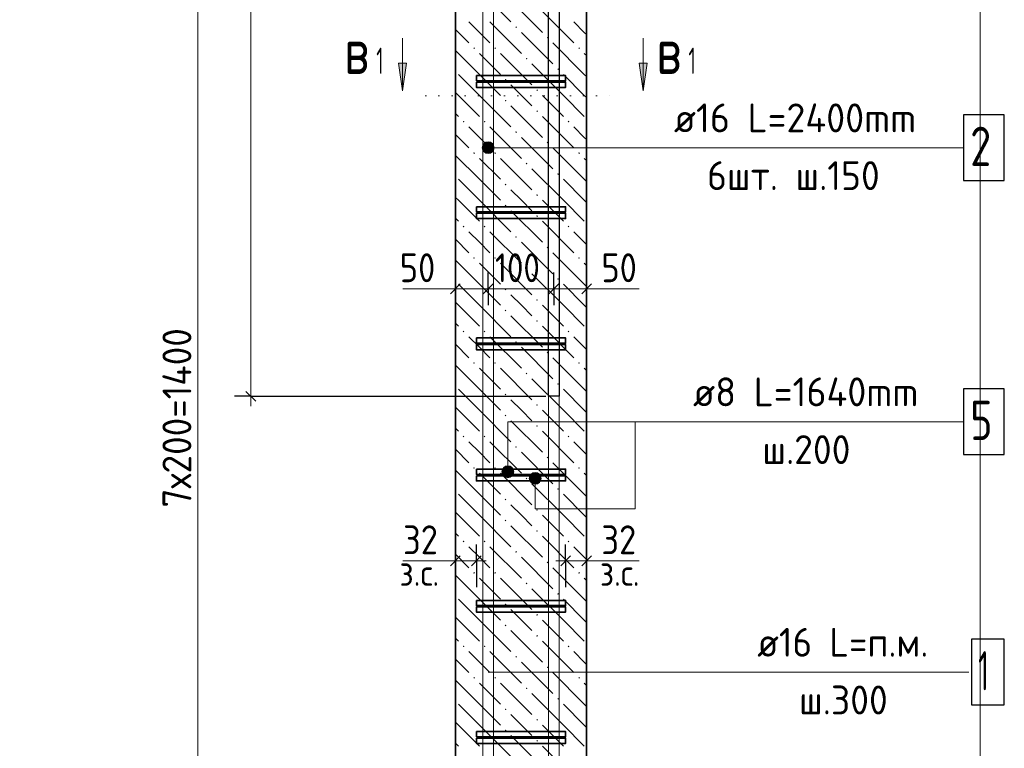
# Model space of a CAD drawing. Header units: millimetres. Extents: x 0 to 42000, y 0 to 29700.
# Tile 5 of 30: x 5171 to 12674, y 13474 to 19028. Entities that reach past the tile are written whole.
import ezdxf

# ---------------------------------------------------------------- set-up
doc = ezdxf.new("R2010")
doc.units = ezdxf.units.MM
doc.linetypes.add('______2', pattern=[270, 200, -70])
doc.linetypes.add('______9', pattern=[100, 0, -100])
for name, color, linetype, lineweight in [('S1 ДОП Продольная арматура', 52, 'Continuous', 25), ('S1 Продольная арматура', 52, 'Continuous', 25), ('Standard', 7, 'Continuous', 25), ('Позиционная метка линия выноска', 7, 'Continuous', 13), ('Размерная выноска', 7, 'Continuous', 13), ('Узлы символ', 7, 'Continuous', 25), ('Хомут', 52, 'Continuous', 25)]:
    doc.layers.add(name, color=color, linetype=linetype, lineweight=lineweight)
doc.layers.add('ЖБ Пилон', color=7, linetype='______2', lineweight=13, true_color=0xa0a0a0)
doc.styles.add('ISOCPEUR', font='txt')

msp = doc.modelspace()

# ---------------------------------------------------------------- hatches: boundary and pattern name
at = {"layer": 'ЖБ Пилон', "linetype": 'Continuous', "lineweight": 18, "transparency": 33554687}
for points in [[(8947.5, 18970.8), (8954, 18977.3), (8960.5, 18970.8), (8954, 18964.3)], [(9187.5, 18890.8), (9194, 18897.3), (9200.5, 18890.8), (9194, 18884.3)], [(8627.5, 18810.8), (8634, 18817.3), (8640.5, 18810.8), (8634, 18804.3)], [(8787.5, 18810.8), (8794, 18817.3), (8800.5, 18810.8), (8794, 18804.3)], [(9427.5, 18810.8), (9434, 18817.3), (9440.5, 18810.8), (9434, 18804.3)], [(9027.5, 18730.8), (9034, 18737.3), (9040.5, 18730.8), (9034, 18724.3)], [(9267.5, 18650.8), (9274, 18657.3), (9280.5, 18650.8), (9274, 18644.3)], [(8867.5, 18570.8), (8874, 18577.3), (8880.5, 18570.8), (8874, 18564.3)], [(9107.5, 18490.8), (9114, 18497.3), (9120.5, 18490.8), (9114, 18484.3)], [(8867.5, 18410.8), (8874, 18417.3), (8880.5, 18410.8), (8874, 18404.3)], [(9107.5, 18330.8), (9114, 18337.3), (9120.5, 18330.8), (9114, 18324.3)], [(8547.5, 18250.8), (8554, 18257.3), (8560.5, 18250.8), (8554, 18244.3)], [(8707.5, 18250.8), (8714, 18257.3), (8720.5, 18250.8), (8714, 18244.3)], [(9347.5, 18250.8), (9354, 18257.3), (9360.5, 18250.8), (9354, 18244.3)], [(8947.5, 18170.8), (8954, 18177.3), (8960.5, 18170.8), (8954, 18164.3)], [(9187.5, 18090.8), (9194, 18097.3), (9200.5, 18090.8), (9194, 18084.3)], [(8627.5, 18010.8), (8634, 18017.3), (8640.5, 18010.8), (8634, 18004.3)], [(8787.5, 18010.8), (8794, 18017.3), (8800.5, 18010.8), (8794, 18004.3)], [(9427.5, 18010.8), (9434, 18017.3), (9440.5, 18010.8), (9434, 18004.3)], [(9027.5, 17930.8), (9034, 17937.3), (9040.5, 17930.8), (9034, 17924.3)], [(9267.5, 17850.8), (9274, 17857.3), (9280.5, 17850.8), (9274, 17844.3)], [(8867.5, 17770.8), (8874, 17777.3), (8880.5, 17770.8), (8874, 17764.3)], [(9107.5, 17690.8), (9114, 17697.3), (9120.5, 17690.8), (9114, 17684.3)], [(8867.5, 17610.8), (8874, 17617.3), (8880.5, 17610.8), (8874, 17604.3)], [(9107.5, 17530.8), (9114, 17537.3), (9120.5, 17530.8), (9114, 17524.3)], [(8547.5, 17450.8), (8554, 17457.3), (8560.5, 17450.8), (8554, 17444.3)], [(8707.5, 17450.8), (8714, 17457.3), (8720.5, 17450.8), (8714, 17444.3)], [(9347.5, 17450.8), (9354, 17457.3), (9360.5, 17450.8), (9354, 17444.3)], [(8947.5, 17370.8), (8954, 17377.3), (8960.5, 17370.8), (8954, 17364.3)], [(9187.5, 17290.8), (9194, 17297.3), (9200.5, 17290.8), (9194, 17284.3)], [(8627.5, 17210.8), (8634, 17217.3), (8640.5, 17210.8), (8634, 17204.3)], [(8787.5, 17210.8), (8794, 17217.3), (8800.5, 17210.8), (8794, 17204.3)], [(9427.5, 17210.8), (9434, 17217.3), (9440.5, 17210.8), (9434, 17204.3)], [(9027.5, 17130.8), (9034, 17137.3), (9040.5, 17130.8), (9034, 17124.3)], [(9267.5, 17050.8), (9274, 17057.3), (9280.5, 17050.8), (9274, 17044.3)], [(8867.5, 16970.8), (8874, 16977.3), (8880.5, 16970.8), (8874, 16964.3)], [(9107.5, 16890.8), (9114, 16897.3), (9120.5, 16890.8), (9114, 16884.3)], [(8867.5, 16810.8), (8874, 16817.3), (8880.5, 16810.8), (8874, 16804.3)], [(9107.5, 16730.8), (9114, 16737.3), (9120.5, 16730.8), (9114, 16724.3)], [(8547.5, 16650.8), (8554, 16657.3), (8560.5, 16650.8), (8554, 16644.3)], [(8707.5, 16650.8), (8714, 16657.3), (8720.5, 16650.8), (8714, 16644.3)], [(9347.5, 16650.8), (9354, 16657.3), (9360.5, 16650.8), (9354, 16644.3)], [(8947.5, 16570.8), (8954, 16577.3), (8960.5, 16570.8), (8954, 16564.3)], [(9187.5, 16490.8), (9194, 16497.3), (9200.5, 16490.8), (9194, 16484.3)], [(8627.5, 16410.8), (8634, 16417.3), (8640.5, 16410.8), (8634, 16404.3)], [(8787.5, 16410.8), (8794, 16417.3), (8800.5, 16410.8), (8794, 16404.3)], [(9427.5, 16410.8), (9434, 16417.3), (9440.5, 16410.8), (9434, 16404.3)], [(9027.5, 16330.8), (9034, 16337.3), (9040.5, 16330.8), (9034, 16324.3)], [(9267.5, 16250.8), (9274, 16257.3), (9280.5, 16250.8), (9274, 16244.3)], [(8867.5, 16170.8), (8874, 16177.3), (8880.5, 16170.8), (8874, 16164.3)], [(9107.5, 16090.8), (9114, 16097.3), (9120.5, 16090.8), (9114, 16084.3)], [(8867.5, 16010.8), (8874, 16017.3), (8880.5, 16010.8), (8874, 16004.3)], [(9107.5, 15930.8), (9114, 15937.3), (9120.5, 15930.8), (9114, 15924.3)], [(8547.5, 15850.8), (8554, 15857.3), (8560.5, 15850.8), (8554, 15844.3)], [(8707.5, 15850.8), (8714, 15857.3), (8720.5, 15850.8), (8714, 15844.3)], [(9347.5, 15850.8), (9354, 15857.3), (9360.5, 15850.8), (9354, 15844.3)], [(8947.5, 15770.8), (8954, 15777.3), (8960.5, 15770.8), (8954, 15764.3)], [(9187.5, 15690.8), (9194, 15697.3), (9200.5, 15690.8), (9194, 15684.3)], [(8627.5, 15610.8), (8634, 15617.3), (8640.5, 15610.8), (8634, 15604.3)], [(8787.5, 15610.8), (8794, 15617.3), (8800.5, 15610.8), (8794, 15604.3)], [(9427.5, 15610.8), (9434, 15617.3), (9440.5, 15610.8), (9434, 15604.3)], [(9027.5, 15530.8), (9034, 15537.3), (9040.5, 15530.8), (9034, 15524.3)], [(9267.5, 15450.8), (9274, 15457.3), (9280.5, 15450.8), (9274, 15444.3)], [(8867.5, 15370.8), (8874, 15377.3), (8880.5, 15370.8), (8874, 15364.3)], [(9107.5, 15290.8), (9114, 15297.3), (9120.5, 15290.8), (9114, 15284.3)], [(8867.5, 15210.8), (8874, 15217.3), (8880.5, 15210.8), (8874, 15204.3)], [(9107.5, 15130.8), (9114, 15137.3), (9120.5, 15130.8), (9114, 15124.3)], [(8547.5, 15050.8), (8554, 15057.3), (8560.5, 15050.8), (8554, 15044.3)], [(8707.5, 15050.8), (8714, 15057.3), (8720.5, 15050.8), (8714, 15044.3)], [(9347.5, 15050.8), (9354, 15057.3), (9360.5, 15050.8), (9354, 15044.3)], [(8947.5, 14970.8), (8954, 14977.3), (8960.5, 14970.8), (8954, 14964.3)], [(9187.5, 14890.8), (9194, 14897.3), (9200.5, 14890.8), (9194, 14884.3)], [(8627.5, 14810.8), (8634, 14817.3), (8640.5, 14810.8), (8634, 14804.3)], [(8787.5, 14810.8), (8794, 14817.3), (8800.5, 14810.8), (8794, 14804.3)], [(9427.5, 14810.8), (9434, 14817.3), (9440.5, 14810.8), (9434, 14804.3)], [(9027.5, 14730.8), (9034, 14737.3), (9040.5, 14730.8), (9034, 14724.3)], [(9267.5, 14650.8), (9274, 14657.3), (9280.5, 14650.8), (9274, 14644.3)], [(8867.5, 14570.8), (8874, 14577.3), (8880.5, 14570.8), (8874, 14564.3)], [(9107.5, 14490.8), (9114, 14497.3), (9120.5, 14490.8), (9114, 14484.3)], [(8867.5, 14410.8), (8874, 14417.3), (8880.5, 14410.8), (8874, 14404.3)], [(9107.5, 14330.8), (9114, 14337.3), (9120.5, 14330.8), (9114, 14324.3)], [(8547.5, 14250.8), (8554, 14257.3), (8560.5, 14250.8), (8554, 14244.3)], [(8707.5, 14250.8), (8714, 14257.3), (8720.5, 14250.8), (8714, 14244.3)], [(9347.5, 14250.8), (9354, 14257.3), (9360.5, 14250.8), (9354, 14244.3)], [(8947.5, 14170.8), (8954, 14177.3), (8960.5, 14170.8), (8954, 14164.3)], [(9187.5, 14090.8), (9194, 14097.3), (9200.5, 14090.8), (9194, 14084.3)], [(8627.5, 14010.8), (8634, 14017.3), (8640.5, 14010.8), (8634, 14004.3)], [(8787.5, 14010.8), (8794, 14017.3), (8800.5, 14010.8), (8794, 14004.3)], [(9427.5, 14010.8), (9434, 14017.3), (9440.5, 14010.8), (9434, 14004.3)], [(9027.5, 13930.8), (9034, 13937.3), (9040.5, 13930.8), (9034, 13924.3)], [(9267.5, 13850.8), (9274, 13857.3), (9280.5, 13850.8), (9274, 13844.3)], [(8867.5, 13770.8), (8874, 13777.3), (8880.5, 13770.8), (8874, 13764.3)], [(9107.5, 13690.8), (9114, 13697.3), (9120.5, 13690.8), (9114, 13684.3)], [(8867.5, 13610.8), (8874, 13617.3), (8880.5, 13610.8), (8874, 13604.3)], [(9107.5, 13530.8), (9114, 13537.3), (9120.5, 13530.8), (9114, 13524.3)]]:
    msp.add_hatch(color=7, dxfattribs=at).paths.add_polyline_path(points, flags=16)
at = {"layer": 'Позиционная метка линия выноска', "linetype": 'Continuous', "lineweight": 13, "transparency": 33554687}
for points in [[(8718.8, 18013.1), (8718.8, 18090.5), (8702.6, 18074.3)], [(8741.3, 18006.8), (8741.3, 18096.8), (8718.8, 18090.5)], [(8741.3, 18006.8), (8718.8, 18090.5), (8718.8, 18013.1)], [(8763.8, 18013.1), (8763.8, 18090.5), (8741.3, 18096.8)], [(8763.8, 18013.1), (8741.3, 18096.8), (8741.3, 18006.8)], [(8780, 18029.3), (8780, 18074.3), (8763.8, 18090.5)], [(8780, 18029.3), (8763.8, 18090.5), (8763.8, 18013.1)], [(8702.6, 18029.3), (8702.6, 18074.3), (8696.3, 18051.8)], [(8718.8, 18013.1), (8702.6, 18074.3), (8702.6, 18029.3)], [(8780, 18074.3), (8780, 18029.3), (8786.3, 18051.8)], [(8913.8, 15620.5), (8868.8, 15620.5), (8852.6, 15604.3)], [(8913.8, 15620.5), (8852.6, 15604.3), (8930, 15604.3)], [(8868.8, 15620.5), (8913.8, 15620.5), (8891.3, 15626.8)], [(8930, 15604.3), (8852.6, 15604.3), (8846.3, 15581.8)], [(8930, 15604.3), (8846.3, 15581.8), (8936.3, 15581.8)], [(8936.3, 15581.8), (8846.3, 15581.8), (8852.6, 15559.3)], [(8936.3, 15581.8), (8852.6, 15559.3), (8930, 15559.3)], [(8930, 15559.3), (8852.6, 15559.3), (8868.8, 15543.1)], [(8930, 15559.3), (8868.8, 15543.1), (8913.8, 15543.1)], [(8913.8, 15543.1), (8868.8, 15543.1), (8891.3, 15536.8)], [(9054.8, 15531.8), (9144.8, 15531.8), (9138.5, 15554.3)], [(9054.8, 15531.8), (9138.5, 15554.3), (9061.1, 15554.3)], [(9061.1, 15509.3), (9144.8, 15531.8), (9054.8, 15531.8)], [(9061.1, 15554.3), (9138.5, 15554.3), (9122.3, 15570.5)], [(9061.1, 15554.3), (9122.3, 15570.5), (9077.3, 15570.5)], [(9061.1, 15509.3), (9138.5, 15509.3), (9144.8, 15531.8)], [(9077.3, 15570.5), (9122.3, 15570.5), (9099.8, 15576.8)], [(9077.3, 15493.1), (9138.5, 15509.3), (9061.1, 15509.3)], [(9077.3, 15493.1), (9122.3, 15493.1), (9138.5, 15509.3)], [(9122.3, 15493.1), (9077.3, 15493.1), (9099.8, 15486.8)]]:
    msp.add_hatch(color=7, dxfattribs=at).paths.add_polyline_path(points)
at = {"layer": 'Узлы символ', "linetype": 'Continuous', "lineweight": 13, "transparency": 33554687}
for points in [[(8117.9, 18696), (8087.9, 18486), (8057.9, 18696)], [(9952.2, 18696), (9922.1, 18486), (9892.2, 18696)]]:
    msp.add_hatch(color=7, dxfattribs=at).paths.add_polyline_path(points, flags=16)

# ---------------------------------------------------------------- linework, layer by layer
at = {"layer": 'S1 ДОП Продольная арматура', "color": 28, "linetype": 'Continuous', "lineweight": 25, "true_color": 0x50140a, "transparency": 33554687}
msp.add_lwpolyline([(9201.3, 16156.8), (9201.3, 24456.8), (9196.1, 24494.4), (9183.5, 24532.5), (9164, 24567.4), (9140.3, 24595.7), (9111.9, 24619.5), (9077, 24639), (9038.9, 24651.5), (9001.3, 24656.8), (5701.3, 24656.8), (5701.3, 24736.8), (9006.9, 24736.8), (9057.1, 24729.8), (9109.4, 24712.6), (9157.5, 24685.6), (9197.1, 24652.5), (9230.2, 24612.9), (9257.1, 24564.8), (9274.3, 24512.6), (9281.3, 24462.4), (9281.3, 16156.8), (9201.3, 16156.8)], dxfattribs=at)
msp.add_lwpolyline([(9201.3, 16156.8), (9201.3, 24456.8), (9196.1, 24494.4), (9183.5, 24532.5), (9164, 24567.4), (9140.3, 24595.7), (9111.9, 24619.5), (9077, 24639), (9038.9, 24651.5), (9001.3, 24656.8), (5701.3, 24656.8), (5701.3, 24736.8), (9006.9, 24736.8), (9057.1, 24729.8), (9109.4, 24712.6), (9157.5, 24685.6), (9197.1, 24652.5), (9230.2, 24612.9), (9257.1, 24564.8), (9274.3, 24512.6), (9281.3, 24462.4), (9281.3, 16156.8), (9201.3, 16156.8)], dxfattribs=at)
msp.add_lwpolyline([(9201.3, 16156.8), (9201.3, 24456.8), (9196.1, 24494.4), (9183.5, 24532.5), (9164, 24567.4), (9140.3, 24595.7), (9111.9, 24619.5), (9077, 24639), (9038.9, 24651.5), (9001.3, 24656.8), (5701.3, 24656.8), (5701.3, 24736.8), (9006.9, 24736.8), (9057.1, 24729.8), (9109.4, 24712.6), (9157.5, 24685.6), (9197.1, 24652.5), (9230.2, 24612.9), (9257.1, 24564.8), (9274.3, 24512.6), (9281.3, 24462.4), (9281.3, 16156.8), (9201.3, 16156.8)], dxfattribs=at)
msp.add_lwpolyline([(9201.3, 16156.8), (9201.3, 24456.8), (9196.1, 24494.4), (9183.5, 24532.5), (9164, 24567.4), (9140.3, 24595.7), (9111.9, 24619.5), (9077, 24639), (9038.9, 24651.5), (9001.3, 24656.8), (5701.3, 24656.8), (5701.3, 24736.8), (9006.9, 24736.8), (9057.1, 24729.8), (9109.4, 24712.6), (9157.5, 24685.6), (9197.1, 24652.5), (9230.2, 24612.9), (9257.1, 24564.8), (9274.3, 24512.6), (9281.3, 24462.4), (9281.3, 16156.8), (9201.3, 16156.8)], dxfattribs=at)
msp.add_lwpolyline([(9201.3, 16156.8), (9201.3, 24456.8), (9196.1, 24494.4), (9183.5, 24532.5), (9164, 24567.4), (9140.3, 24595.7), (9111.9, 24619.5), (9077, 24639), (9038.9, 24651.5), (9001.3, 24656.8), (5701.3, 24656.8), (5701.3, 24736.8), (9006.9, 24736.8), (9057.1, 24729.8), (9109.4, 24712.6), (9157.5, 24685.6), (9197.1, 24652.5), (9230.2, 24612.9), (9257.1, 24564.8), (9274.3, 24512.6), (9281.3, 24462.4), (9281.3, 16156.8), (9201.3, 16156.8)], dxfattribs=at)
msp.add_lwpolyline([(9201.3, 16156.8), (9201.3, 24456.8), (9196.1, 24494.4), (9183.5, 24532.5), (9164, 24567.4), (9140.3, 24595.7), (9111.9, 24619.5), (9077, 24639), (9038.9, 24651.5), (9001.3, 24656.8), (5701.3, 24656.8), (5701.3, 24736.8), (9006.9, 24736.8), (9057.1, 24729.8), (9109.4, 24712.6), (9157.5, 24685.6), (9197.1, 24652.5), (9230.2, 24612.9), (9257.1, 24564.8), (9274.3, 24512.6), (9281.3, 24462.4), (9281.3, 16156.8), (9201.3, 16156.8)], dxfattribs=at)
msp.add_lwpolyline([(9201.3, 16156.8), (9201.3, 24456.8), (9196.1, 24494.4), (9183.5, 24532.5), (9164, 24567.4), (9140.3, 24595.7), (9111.9, 24619.5), (9077, 24639), (9038.9, 24651.5), (9001.3, 24656.8), (5701.3, 24656.8), (5701.3, 24736.8), (9006.9, 24736.8), (9057.1, 24729.8), (9109.4, 24712.6), (9157.5, 24685.6), (9197.1, 24652.5), (9230.2, 24612.9), (9257.1, 24564.8), (9274.3, 24512.6), (9281.3, 24462.4), (9281.3, 16156.8), (9201.3, 16156.8)], dxfattribs=at)
msp.add_lwpolyline([(9201.3, 16156.8), (9201.3, 24456.8), (9196.1, 24494.4), (9183.5, 24532.5), (9164, 24567.4), (9140.3, 24595.7), (9111.9, 24619.5), (9077, 24639), (9038.9, 24651.5), (9001.3, 24656.8), (5701.3, 24656.8), (5701.3, 24736.8), (9006.9, 24736.8), (9057.1, 24729.8), (9109.4, 24712.6), (9157.5, 24685.6), (9197.1, 24652.5), (9230.2, 24612.9), (9257.1, 24564.8), (9274.3, 24512.6), (9281.3, 24462.4), (9281.3, 16156.8), (9201.3, 16156.8)], dxfattribs=at)
msp.add_lwpolyline([(9201.3, 16156.8), (9201.3, 24456.8), (9196.1, 24494.4), (9183.5, 24532.5), (9164, 24567.4), (9140.3, 24595.7), (9111.9, 24619.5), (9077, 24639), (9038.9, 24651.5), (9001.3, 24656.8), (5701.3, 24656.8), (5701.3, 24736.8), (9006.9, 24736.8), (9057.1, 24729.8), (9109.4, 24712.6), (9157.5, 24685.6), (9197.1, 24652.5), (9230.2, 24612.9), (9257.1, 24564.8), (9274.3, 24512.6), (9281.3, 24462.4), (9281.3, 16156.8), (9201.3, 16156.8)], dxfattribs=at)
msp.add_lwpolyline([(9201.3, 16156.8), (9201.3, 24456.8), (9196.1, 24494.4), (9183.5, 24532.5), (9164, 24567.4), (9140.3, 24595.7), (9111.9, 24619.5), (9077, 24639), (9038.9, 24651.5), (9001.3, 24656.8), (5701.3, 24656.8), (5701.3, 24736.8), (9006.9, 24736.8), (9057.1, 24729.8), (9109.4, 24712.6), (9157.5, 24685.6), (9197.1, 24652.5), (9230.2, 24612.9), (9257.1, 24564.8), (9274.3, 24512.6), (9281.3, 24462.4), (9281.3, 16156.8), (9201.3, 16156.8)], dxfattribs=at)
msp.add_lwpolyline([(9201.3, 16156.8), (9201.3, 24456.8), (9196.1, 24494.4), (9183.5, 24532.5), (9164, 24567.4), (9140.3, 24595.7), (9111.9, 24619.5), (9077, 24639), (9038.9, 24651.5), (9001.3, 24656.8), (5701.3, 24656.8), (5701.3, 24736.8), (9006.9, 24736.8), (9057.1, 24729.8), (9109.4, 24712.6), (9157.5, 24685.6), (9197.1, 24652.5), (9230.2, 24612.9), (9257.1, 24564.8), (9274.3, 24512.6), (9281.3, 24462.4), (9281.3, 16156.8), (9201.3, 16156.8)], dxfattribs=at)
msp.add_lwpolyline([(9201.3, 16156.8), (9201.3, 24456.8), (9196.1, 24494.4), (9183.5, 24532.5), (9164, 24567.4), (9140.3, 24595.7), (9111.9, 24619.5), (9077, 24639), (9038.9, 24651.5), (9001.3, 24656.8), (5701.3, 24656.8), (5701.3, 24736.8), (9006.9, 24736.8), (9057.1, 24729.8), (9109.4, 24712.6), (9157.5, 24685.6), (9197.1, 24652.5), (9230.2, 24612.9), (9257.1, 24564.8), (9274.3, 24512.6), (9281.3, 24462.4), (9281.3, 16156.8), (9201.3, 16156.8)], dxfattribs=at)
at = {"layer": 'S1 ДОП Продольная арматура', "color": 7, "linetype": 'Continuous', "lineweight": 25, "transparency": 33554687}
msp.add_lwpolyline([(12364.3, 17801.8), (12674.3, 17801.8), (12674.3, 18301.8), (12364.3, 18301.8), (12364.3, 17801.8)], dxfattribs=at)
at = {"layer": 'S1 Продольная арматура', "color": 7, "linetype": 'Continuous', "lineweight": 18, "transparency": 33554687}
for points in [[(9201.3, 6131.8), (9201.3, 24456.8), (9196.1, 24494.4), (9183.5, 24532.5), (9164, 24567.4), (9140.3, 24595.7), (9111.9, 24619.5), (9077, 24639), (9038.9, 24651.5), (9001.3, 24656.8), (5701.3, 24656.8), (5701.3, 24736.8), (9006.9, 24736.8), (9057.1, 24729.8), (9109.4, 24712.6), (9157.5, 24685.6), (9197.1, 24652.5), (9230.2, 24612.9), (9257.1, 24564.8), (9274.3, 24512.6), (9281.3, 24462.4), (9281.3, 6131.8), (9201.3, 6131.8)], [(9201.3, 6131.8), (9201.3, 24456.8), (9196.1, 24494.4), (9183.5, 24532.5), (9164, 24567.4), (9140.3, 24595.7), (9111.9, 24619.5), (9077, 24639), (9038.9, 24651.5), (9001.3, 24656.8), (5701.3, 24656.8), (5701.3, 24736.8), (9006.9, 24736.8), (9057.1, 24729.8), (9109.4, 24712.6), (9157.5, 24685.6), (9197.1, 24652.5), (9230.2, 24612.9), (9257.1, 24564.8), (9274.3, 24512.6), (9281.3, 24462.4), (9281.3, 6131.8), (9201.3, 6131.8)], [(9201.3, 6131.8), (9201.3, 24456.8), (9196.1, 24494.4), (9183.5, 24532.5), (9164, 24567.4), (9140.3, 24595.7), (9111.9, 24619.5), (9077, 24639), (9038.9, 24651.5), (9001.3, 24656.8), (5701.3, 24656.8), (5701.3, 24736.8), (9006.9, 24736.8), (9057.1, 24729.8), (9109.4, 24712.6), (9157.5, 24685.6), (9197.1, 24652.5), (9230.2, 24612.9), (9257.1, 24564.8), (9274.3, 24512.6), (9281.3, 24462.4), (9281.3, 6131.8), (9201.3, 6131.8)], [(9201.3, 6131.8), (9201.3, 24456.8), (9196.1, 24494.4), (9183.5, 24532.5), (9164, 24567.4), (9140.3, 24595.7), (9111.9, 24619.5), (9077, 24639), (9038.9, 24651.5), (9001.3, 24656.8), (5701.3, 24656.8), (5701.3, 24736.8), (9006.9, 24736.8), (9057.1, 24729.8), (9109.4, 24712.6), (9157.5, 24685.6), (9197.1, 24652.5), (9230.2, 24612.9), (9257.1, 24564.8), (9274.3, 24512.6), (9281.3, 24462.4), (9281.3, 6131.8), (9201.3, 6131.8)], [(9201.3, 6131.8), (9201.3, 24456.8), (9196.1, 24494.4), (9183.5, 24532.5), (9164, 24567.4), (9140.3, 24595.7), (9111.9, 24619.5), (9077, 24639), (9038.9, 24651.5), (9001.3, 24656.8), (5701.3, 24656.8), (5701.3, 24736.8), (9006.9, 24736.8), (9057.1, 24729.8), (9109.4, 24712.6), (9157.5, 24685.6), (9197.1, 24652.5), (9230.2, 24612.9), (9257.1, 24564.8), (9274.3, 24512.6), (9281.3, 24462.4), (9281.3, 6131.8), (9201.3, 6131.8)], [(9201.3, 6131.8), (9201.3, 24456.8), (9196.1, 24494.4), (9183.5, 24532.5), (9164, 24567.4), (9140.3, 24595.7), (9111.9, 24619.5), (9077, 24639), (9038.9, 24651.5), (9001.3, 24656.8), (5701.3, 24656.8), (5701.3, 24736.8), (9006.9, 24736.8), (9057.1, 24729.8), (9109.4, 24712.6), (9157.5, 24685.6), (9197.1, 24652.5), (9230.2, 24612.9), (9257.1, 24564.8), (9274.3, 24512.6), (9281.3, 24462.4), (9281.3, 6131.8), (9201.3, 6131.8)], [(9201.3, 6131.8), (9201.3, 24456.8), (9196.1, 24494.4), (9183.5, 24532.5), (9164, 24567.4), (9140.3, 24595.7), (9111.9, 24619.5), (9077, 24639), (9038.9, 24651.5), (9001.3, 24656.8), (5701.3, 24656.8), (5701.3, 24736.8), (9006.9, 24736.8), (9057.1, 24729.8), (9109.4, 24712.6), (9157.5, 24685.6), (9197.1, 24652.5), (9230.2, 24612.9), (9257.1, 24564.8), (9274.3, 24512.6), (9281.3, 24462.4), (9281.3, 6131.8), (9201.3, 6131.8)], [(9201.3, 6131.8), (9201.3, 24456.8), (9196.1, 24494.4), (9183.5, 24532.5), (9164, 24567.4), (9140.3, 24595.7), (9111.9, 24619.5), (9077, 24639), (9038.9, 24651.5), (9001.3, 24656.8), (5701.3, 24656.8), (5701.3, 24736.8), (9006.9, 24736.8), (9057.1, 24729.8), (9109.4, 24712.6), (9157.5, 24685.6), (9197.1, 24652.5), (9230.2, 24612.9), (9257.1, 24564.8), (9274.3, 24512.6), (9281.3, 24462.4), (9281.3, 6131.8), (9201.3, 6131.8)], [(8701.3, 6131.8), (8701.3, 24356.8), (8696.1, 24394.4), (8683.5, 24432.5), (8664, 24467.4), (8640.3, 24495.7), (8611.9, 24519.5), (8577, 24539), (8538.9, 24551.5), (8501.3, 24556.8), (5201.3, 24556.8), (5201.3, 24636.8), (8506.9, 24636.8), (8557.1, 24629.8), (8609.4, 24612.6), (8657.5, 24585.6), (8697.1, 24552.5), (8730.2, 24512.9), (8757.1, 24464.8), (8774.3, 24412.6), (8781.3, 24362.4), (8781.3, 6131.8), (8701.3, 6131.8)], [(8701.3, 6131.8), (8701.3, 24356.8), (8696.1, 24394.4), (8683.5, 24432.5), (8664, 24467.4), (8640.3, 24495.7), (8611.9, 24519.5), (8577, 24539), (8538.9, 24551.5), (8501.3, 24556.8), (5201.3, 24556.8), (5201.3, 24636.8), (8506.9, 24636.8), (8557.1, 24629.8), (8609.4, 24612.6), (8657.5, 24585.6), (8697.1, 24552.5), (8730.2, 24512.9), (8757.1, 24464.8), (8774.3, 24412.6), (8781.3, 24362.4), (8781.3, 6131.8), (8701.3, 6131.8)], [(8701.3, 6131.8), (8701.3, 24356.8), (8696.1, 24394.4), (8683.5, 24432.5), (8664, 24467.4), (8640.3, 24495.7), (8611.9, 24519.5), (8577, 24539), (8538.9, 24551.5), (8501.3, 24556.8), (5201.3, 24556.8), (5201.3, 24636.8), (8506.9, 24636.8), (8557.1, 24629.8), (8609.4, 24612.6), (8657.5, 24585.6), (8697.1, 24552.5), (8730.2, 24512.9), (8757.1, 24464.8), (8774.3, 24412.6), (8781.3, 24362.4), (8781.3, 6131.8), (8701.3, 6131.8)], [(8701.3, 6131.8), (8701.3, 24356.8), (8696.1, 24394.4), (8683.5, 24432.5), (8664, 24467.4), (8640.3, 24495.7), (8611.9, 24519.5), (8577, 24539), (8538.9, 24551.5), (8501.3, 24556.8), (5201.3, 24556.8), (5201.3, 24636.8), (8506.9, 24636.8), (8557.1, 24629.8), (8609.4, 24612.6), (8657.5, 24585.6), (8697.1, 24552.5), (8730.2, 24512.9), (8757.1, 24464.8), (8774.3, 24412.6), (8781.3, 24362.4), (8781.3, 6131.8), (8701.3, 6131.8)], [(8701.3, 6131.8), (8701.3, 24356.8), (8696.1, 24394.4), (8683.5, 24432.5), (8664, 24467.4), (8640.3, 24495.7), (8611.9, 24519.5), (8577, 24539), (8538.9, 24551.5), (8501.3, 24556.8), (5201.3, 24556.8), (5201.3, 24636.8), (8506.9, 24636.8), (8557.1, 24629.8), (8609.4, 24612.6), (8657.5, 24585.6), (8697.1, 24552.5), (8730.2, 24512.9), (8757.1, 24464.8), (8774.3, 24412.6), (8781.3, 24362.4), (8781.3, 6131.8), (8701.3, 6131.8)], [(8701.3, 6131.8), (8701.3, 24356.8), (8696.1, 24394.4), (8683.5, 24432.5), (8664, 24467.4), (8640.3, 24495.7), (8611.9, 24519.5), (8577, 24539), (8538.9, 24551.5), (8501.3, 24556.8), (5201.3, 24556.8), (5201.3, 24636.8), (8506.9, 24636.8), (8557.1, 24629.8), (8609.4, 24612.6), (8657.5, 24585.6), (8697.1, 24552.5), (8730.2, 24512.9), (8757.1, 24464.8), (8774.3, 24412.6), (8781.3, 24362.4), (8781.3, 6131.8), (8701.3, 6131.8)], [(8701.3, 6131.8), (8701.3, 24356.8), (8696.1, 24394.4), (8683.5, 24432.5), (8664, 24467.4), (8640.3, 24495.7), (8611.9, 24519.5), (8577, 24539), (8538.9, 24551.5), (8501.3, 24556.8), (5201.3, 24556.8), (5201.3, 24636.8), (8506.9, 24636.8), (8557.1, 24629.8), (8609.4, 24612.6), (8657.5, 24585.6), (8697.1, 24552.5), (8730.2, 24512.9), (8757.1, 24464.8), (8774.3, 24412.6), (8781.3, 24362.4), (8781.3, 6131.8), (8701.3, 6131.8)], [(8701.3, 6131.8), (8701.3, 24356.8), (8696.1, 24394.4), (8683.5, 24432.5), (8664, 24467.4), (8640.3, 24495.7), (8611.9, 24519.5), (8577, 24539), (8538.9, 24551.5), (8501.3, 24556.8), (5201.3, 24556.8), (5201.3, 24636.8), (8506.9, 24636.8), (8557.1, 24629.8), (8609.4, 24612.6), (8657.5, 24585.6), (8697.1, 24552.5), (8730.2, 24512.9), (8757.1, 24464.8), (8774.3, 24412.6), (8781.3, 24362.4), (8781.3, 6131.8), (8701.3, 6131.8)]]:
    msp.add_lwpolyline(points, dxfattribs=at)
at = {"layer": 'S1 Продольная арматура', "color": 7, "linetype": 'Continuous', "lineweight": 25, "transparency": 33554687}
msp.add_lwpolyline([(12424.3, 13805), (12674.3, 13805), (12674.3, 14305), (12424.3, 14305), (12424.3, 13805)], dxfattribs=at)
at = {"layer": 'Standard', "color": 7, "linetype": 'Continuous', "lineweight": 13, "transparency": 33554687}
for p, q in [((6529.4, 12556.8), (6529.4, 19556.8)), ((8491.3, 16976.8), (8416.3, 16976.8)), ((8491.3, 16976.8), (8741.3, 16976.8)), ((8741.3, 16976.8), (9241.3, 16976.8)), ((9241.3, 16976.8), (9491.3, 16976.8)), ((9491.3, 16976.8), (9566.3, 16976.8)), ((6932.3, 16156.8), (6932.3, 16081.8)), ((8491.3, 14903.4), (8416.3, 14903.4)), ((8651.3, 14903.4), (8491.3, 14903.4)), ((8651.3, 14903.4), (8726.3, 14903.4)), ((9331.3, 14903.4), (9256.3, 14903.4)), ((9331.3, 14903.4), (9491.3, 14903.4)), ((9491.3, 14903.4), (9566.3, 14903.4))]:
    msp.add_line(p, q, dxfattribs=at)
at = {"layer": 'Standard', "color": 7, "linetype": 'Continuous', "lineweight": -3, "transparency": 33554687}
for p, q in [((8491.3, 16976.8), (8491.3, 17101.8)), ((8741.3, 16976.8), (8741.3, 17101.8)), ((9241.3, 16976.8), (9241.3, 17101.8)), ((9491.3, 16976.8), (9491.3, 17101.8)), ((8491.3, 16976.8), (8491.3, 16851.8)), ((8491.3, 16976.8), (8491.3, 16976.8)), ((8741.3, 16976.8), (8741.3, 16851.8)), ((8741.3, 16976.8), (8741.3, 16976.8)), ((9241.3, 16976.8), (9241.3, 16851.8)), ((9241.3, 16976.8), (9241.3, 16976.3)), ((9491.3, 16976.8), (9491.3, 16851.8)), ((9491.3, 16976.8), (9491.3, 16976.8)), ((6932.3, 16156.8), (6807.3, 16156.8)), ((6932.3, 16156.8), (7057.3, 16156.8)), ((6932.3, 16156.8), (9181.3, 16156.8)), ((8491.3, 14903.4), (8491.3, 15028.4)), ((8651.3, 14903.4), (8651.3, 15028.4)), ((9331.3, 14903.4), (9331.3, 15028.4)), ((9491.3, 14903.4), (9491.3, 15028.4)), ((8491.3, 14903.4), (8491.3, 14778.4)), ((8491.3, 14903.4), (8491.3, 14903.4)), ((8651.3, 14903.4), (8651.3, 14778.4)), ((8651.3, 14903.4), (8651.3, 14701.8)), ((9331.3, 14903.4), (9331.3, 14778.4)), ((9331.3, 14903.4), (9331.3, 14701.8)), ((9491.3, 14903.4), (9491.3, 14778.4)), ((9491.3, 14903.4), (9491.3, 14903.4))]:
    msp.add_line(p, q, dxfattribs=at)
at = {"layer": 'Standard', "color": 7, "linetype": 'Continuous', "lineweight": 25, "transparency": 33554687}
for p, q in [((8453.8, 16939.3), (8528.8, 17014.3)), ((8703.8, 16939.3), (8778.8, 17014.3)), ((9203.8, 16939.3), (9278.8, 17014.3)), ((9453.8, 16939.3), (9528.8, 17014.3)), ((6969.8, 16119.3), (6894.8, 16194.3)), ((8528.8, 14940.9), (8453.8, 14865.9)), ((8688.8, 14940.9), (8613.8, 14865.9)), ((9293.8, 14865.9), (9368.8, 14940.9)), ((9453.8, 14865.9), (9528.8, 14940.9))]:
    msp.add_line(p, q, dxfattribs=at)
at = {"layer": 'Standard', "color": 254, "linetype": 'Continuous', "lineweight": 18, "true_color": 0xc4c4ff, "transparency": 33554687}
msp.add_lwpolyline([(4741.3, 3631.8), (12491.3, 3631.8), (12491.3, 25531.8), (4741.3, 25531.8), (4741.3, 3631.8)], dxfattribs=at)
at = {"layer": 'Standard', "color": 7, "linetype": 'Continuous', "lineweight": 13, "transparency": 33554687}
msp.add_lwpolyline([(6932.3, 16156.8), (6932.3, 19732.3), (6932.3, 19732.3), (6932.3, 24031.8)], dxfattribs=at)
at = {"layer": 'ЖБ Пилон', "color": 7, "linetype": 'Continuous', "lineweight": 35, "transparency": 33554687}
for p, q in [((8491.3, 24031.8), (8491.3, 6131.8)), ((9491.3, 6131.8), (9491.3, 24031.8))]:
    msp.add_line(p, q, dxfattribs=at)
at = {"layer": 'ЖБ Пилон', "color": 9, "linetype": 'Continuous', "lineweight": 18, "true_color": 0xc7c7c7, "transparency": 33554687}
for p, q in [((8674, 19250.8), (8914, 19010.8)), ((8914, 19170.8), (9154, 18930.8)), ((9154, 19090.8), (9394, 18850.8)), ((8674, 18930.8), (8594, 19010.8)), ((8754, 19010.8), (8994, 18770.8)), ((9474, 18930.8), (9394, 19010.8)), ((8491.3, 18953.5), (8594, 18850.8)), ((8754, 18850.8), (8674, 18930.8)), ((8994, 18930.8), (9234, 18690.8)), ((9491.3, 18913.5), (9474, 18930.8)), ((9474, 18610.8), (9234, 18850.8)), ((8674, 18610.8), (8491.3, 18793.5)), ((8674, 18770.8), (8834, 18610.8)), ((8834, 18770.8), (9074, 18530.8)), ((9474, 18770.8), (9491.3, 18753.5)), ((9314, 18450.8), (9074, 18690.8)), ((8514, 18610.8), (8674, 18450.8)), ((8674, 18610.8), (8834, 18450.8)), ((9314, 18610.8), (9474, 18450.8)), ((9474, 18610.8), (9491.3, 18593.5)), ((8514, 18450.8), (8491.3, 18473.5)), ((8994, 18450.8), (8914, 18530.8)), ((8514, 18450.8), (8674, 18290.8)), ((8674, 18450.8), (8914, 18210.8)), ((9074, 18370.8), (8994, 18450.8)), ((9154, 18450.8), (9314, 18290.8)), ((9314, 18450.8), (9474, 18290.8)), ((9474, 18450.8), (9491.3, 18433.5)), ((8491.3, 18313.5), (8514, 18290.8)), ((8914, 18370.8), (9154, 18130.8)), ((9154, 18290.8), (9394, 18050.8)), ((8674, 18130.8), (8594, 18210.8)), ((8754, 18210.8), (8994, 17970.8)), ((9474, 18130.8), (9394, 18210.8)), ((8491.3, 18153.5), (8594, 18050.8)), ((8754, 18050.8), (8674, 18130.8)), ((8994, 18130.8), (9234, 17890.8)), ((9491.3, 18113.5), (9474, 18130.8)), ((9474, 17810.8), (9234, 18050.8)), ((8674, 17810.8), (8491.3, 17993.5)), ((8674, 17970.8), (8834, 17810.8)), ((8834, 17970.8), (9074, 17730.8)), ((9474, 17970.8), (9491.3, 17953.5)), ((9314, 17650.8), (9074, 17890.8)), ((8514, 17810.8), (8674, 17650.8)), ((8674, 17810.8), (8834, 17650.8)), ((9314, 17810.8), (9474, 17650.8)), ((9474, 17810.8), (9491.3, 17793.5)), ((8994, 17650.8), (8914, 17730.8)), ((8514, 17650.8), (8491.3, 17673.5)), ((8514, 17650.8), (8674, 17490.8)), ((8674, 17650.8), (8914, 17410.8)), ((9074, 17570.8), (8994, 17650.8)), ((9154, 17650.8), (9314, 17490.8)), ((9314, 17650.8), (9474, 17490.8)), ((9474, 17650.8), (9491.3, 17633.5)), ((8914, 17570.8), (9154, 17330.8)), ((8491.3, 17513.5), (8514, 17490.8)), ((9154, 17490.8), (9394, 17250.8)), ((8674, 17330.8), (8594, 17410.8)), ((8754, 17410.8), (8994, 17170.8)), ((9474, 17330.8), (9394, 17410.8)), ((8491.3, 17353.5), (8594, 17250.8)), ((8754, 17250.8), (8674, 17330.8)), ((8994, 17330.8), (9234, 17090.8)), ((9491.3, 17313.5), (9474, 17330.8)), ((8674, 17010.8), (8491.3, 17193.5)), ((9474, 17010.8), (9234, 17250.8)), ((8674, 17170.8), (8834, 17010.8)), ((8834, 17170.8), (9074, 16930.8)), ((9474, 17170.8), (9491.3, 17153.5)), ((9314, 16850.8), (9074, 17090.8)), ((8514, 17010.8), (8674, 16850.8)), ((8674, 17010.8), (8834, 16850.8)), ((9314, 17010.8), (9474, 16850.8)), ((9474, 17010.8), (9491.3, 16993.5)), ((8994, 16850.8), (8914, 16930.8)), ((8514, 16850.8), (8491.3, 16873.5)), ((8514, 16850.8), (8674, 16690.8)), ((8674, 16850.8), (8914, 16610.8)), ((9074, 16770.8), (8994, 16850.8)), ((9154, 16850.8), (9314, 16690.8)), ((9314, 16850.8), (9474, 16690.8)), ((9474, 16850.8), (9491.3, 16833.5)), ((8914, 16770.8), (9154, 16530.8)), ((8491.3, 16713.5), (8514, 16690.8)), ((9154, 16690.8), (9394, 16450.8)), ((8674, 16530.8), (8594, 16610.8)), ((8754, 16610.8), (8994, 16370.8)), ((9474, 16530.8), (9394, 16610.8)), ((8491.3, 16553.5), (8594, 16450.8)), ((8754, 16450.8), (8674, 16530.8)), ((8994, 16530.8), (9234, 16290.8)), ((9491.3, 16513.5), (9474, 16530.8)), ((9474, 16210.8), (9234, 16450.8)), ((8674, 16210.8), (8491.3, 16393.5)), ((8674, 16370.8), (8834, 16210.8)), ((8834, 16370.8), (9074, 16130.8)), ((9474, 16370.8), (9491.3, 16353.5)), ((9314, 16050.8), (9074, 16290.8)), ((8514, 16210.8), (8674, 16050.8)), ((8674, 16210.8), (8834, 16050.8)), ((9314, 16210.8), (9474, 16050.8)), ((9474, 16210.8), (9491.3, 16193.5)), ((8514, 16050.8), (8491.3, 16073.5)), ((8994, 16050.8), (8914, 16130.8)), ((8514, 16050.8), (8674, 15890.8)), ((8674, 16050.8), (8914, 15810.8)), ((9074, 15970.8), (8994, 16050.8)), ((9154, 16050.8), (9314, 15890.8)), ((9314, 16050.8), (9474, 15890.8)), ((9474, 16050.8), (9491.3, 16033.5)), ((8491.3, 15913.5), (8514, 15890.8)), ((8914, 15970.8), (9154, 15730.8)), ((9154, 15890.8), (9394, 15650.8)), ((8674, 15730.8), (8594, 15810.8)), ((8754, 15810.8), (8994, 15570.8)), ((9474, 15730.8), (9394, 15810.8)), ((8491.3, 15753.5), (8594, 15650.8)), ((8754, 15650.8), (8674, 15730.8)), ((8994, 15730.8), (9234, 15490.8)), ((9491.3, 15713.5), (9474, 15730.8)), ((9474, 15410.8), (9234, 15650.8)), ((8674, 15410.8), (8491.3, 15593.5)), ((8674, 15570.8), (8834, 15410.8)), ((8834, 15570.8), (9074, 15330.8)), ((9474, 15570.8), (9491.3, 15553.5)), ((9314, 15250.8), (9074, 15490.8)), ((8514, 15410.8), (8674, 15250.8)), ((8674, 15410.8), (8834, 15250.8)), ((9314, 15410.8), (9474, 15250.8)), ((9474, 15410.8), (9491.3, 15393.5)), ((8994, 15250.8), (8914, 15330.8)), ((8514, 15250.8), (8491.3, 15273.5)), ((8514, 15250.8), (8674, 15090.8)), ((8674, 15250.8), (8914, 15010.8)), ((9074, 15170.8), (8994, 15250.8)), ((9154, 15250.8), (9314, 15090.8)), ((9314, 15250.8), (9474, 15090.8)), ((9474, 15250.8), (9491.3, 15233.5)), ((8914, 15170.8), (9154, 14930.8)), ((8491.3, 15113.5), (8514, 15090.8)), ((9154, 15090.8), (9394, 14850.8)), ((8674, 14930.8), (8594, 15010.8)), ((8754, 15010.8), (8994, 14770.8)), ((9474, 14930.8), (9394, 15010.8)), ((8491.3, 14953.5), (8594, 14850.8)), ((8754, 14850.8), (8674, 14930.8)), ((8994, 14930.8), (9234, 14690.8)), ((9491.3, 14913.5), (9474, 14930.8)), ((8674, 14610.8), (8491.3, 14793.5)), ((9474, 14610.8), (9234, 14850.8)), ((8674, 14770.8), (8834, 14610.8)), ((8834, 14770.8), (9074, 14530.8)), ((9474, 14770.8), (9491.3, 14753.5)), ((9314, 14450.8), (9074, 14690.8)), ((8514, 14610.8), (8674, 14450.8)), ((8674, 14610.8), (8834, 14450.8)), ((9314, 14610.8), (9474, 14450.8)), ((9474, 14610.8), (9491.3, 14593.5)), ((8994, 14450.8), (8914, 14530.8)), ((8514, 14450.8), (8491.3, 14473.5)), ((8514, 14450.8), (8674, 14290.8)), ((8674, 14450.8), (8914, 14210.8)), ((9074, 14370.8), (8994, 14450.8)), ((9154, 14450.8), (9314, 14290.8)), ((9314, 14450.8), (9474, 14290.8)), ((9474, 14450.8), (9491.3, 14433.5)), ((8914, 14370.8), (9154, 14130.8)), ((8491.3, 14313.5), (8514, 14290.8)), ((9154, 14290.8), (9394, 14050.8)), ((8674, 14130.8), (8594, 14210.8)), ((8754, 14210.8), (8994, 13970.8)), ((9474, 14130.8), (9394, 14210.8)), ((8491.3, 14153.5), (8594, 14050.8)), ((8754, 14050.8), (8674, 14130.8)), ((8994, 14130.8), (9234, 13890.8)), ((9491.3, 14113.5), (9474, 14130.8)), ((9474, 13810.8), (9234, 14050.8)), ((8674, 13810.8), (8491.3, 13993.5)), ((8674, 13970.8), (8834, 13810.8)), ((8834, 13970.8), (9074, 13730.8)), ((9474, 13970.8), (9491.3, 13953.5)), ((9314, 13650.8), (9074, 13890.8)), ((8514, 13810.8), (8674, 13650.8)), ((8674, 13810.8), (8834, 13650.8)), ((9314, 13810.8), (9474, 13650.8)), ((9474, 13810.8), (9491.3, 13793.5)), ((8994, 13650.8), (8914, 13730.8)), ((8514, 13650.8), (8491.3, 13673.5)), ((8514, 13650.8), (8674, 13490.8)), ((8674, 13650.8), (8914, 13410.8)), ((9074, 13570.8), (8994, 13650.8)), ((9154, 13650.8), (9314, 13490.8)), ((9314, 13650.8), (9474, 13490.8)), ((9474, 13650.8), (9491.3, 13633.5)), ((8491.3, 13513.5), (8514, 13490.8)), ((8914, 13570.8), (9154, 13330.8)), ((9154, 13490.8), (9394, 13250.8))]:
    msp.add_line(p, q, dxfattribs=at)
at = {"layer": 'Позиционная метка линия выноска', "color": 7, "linetype": 'Continuous', "lineweight": 13, "transparency": 33554687}
for p, q in [((8741.3, 18096.8), (8741.3, 18096.8)), ((8696.3, 18051.8), (8696.3, 18051.8)), ((12364.3, 18051.8), (8741.3, 18051.8)), ((8786.3, 18051.8), (8786.3, 18051.8)), ((8741.3, 18006.8), (8741.3, 18006.8)), ((8891.3, 15626.8), (8891.3, 15626.8)), ((8846.3, 15581.8), (8846.3, 15581.8)), ((8891.3, 15536.8), (8891.3, 15536.8)), ((8936.3, 15581.8), (8936.3, 15581.8)), ((9054.8, 15531.8), (9054.8, 15531.8)), ((9099.8, 15576.8), (9099.8, 15576.8)), ((9144.8, 15531.8), (9144.8, 15531.8)), ((9099.8, 15486.8), (9099.8, 15486.8)), ((8741.3, 14055), (12404.3, 14055))]:
    msp.add_line(p, q, dxfattribs=at)
for points in [[(12364.3, 15963.5), (8891.3, 15963.5), (8891.3, 15581.8)], [(9862.1, 15963.5), (9862.1, 15300), (9099.8, 15300), (9099.8, 15531.8)]]:
    msp.add_lwpolyline(points, dxfattribs=at)
for centre in [(8741.3, 18051.8), (8891.3, 15581.8), (9099.8, 15531.8)]:
    msp.add_circle(centre, 45, dxfattribs=at)
at = {"layer": 'Размерная выноска', "color": 7, "linetype": 'Continuous', "lineweight": 13, "transparency": 33554687}
for p, q in [((8491.3, 16976.8), (8091.3, 16976.8)), ((9891.3, 16976.8), (9491.3, 16976.8)), ((8491.3, 14903.4), (8091.3, 14903.4)), ((9491.3, 14903.4), (9891.3, 14903.4))]:
    msp.add_line(p, q, dxfattribs=at)
at = {"layer": 'Узлы символ', "color": 7, "linetype": 'Continuous', "lineweight": 13, "transparency": 33554687}
for p, q in [((8087.9, 18486), (8087.9, 18886)), ((9922.1, 18486), (9922.1, 18886)), ((8087.9, 18486), (8057.9, 18696)), ((8057.9, 18696), (8117.9, 18696)), ((8087.9, 18696), (8087.9, 18711)), ((8117.9, 18696), (8087.9, 18486)), ((9922.1, 18486), (9892.2, 18696)), ((9892.2, 18696), (9952.2, 18696)), ((9922.1, 18696), (9922.1, 18711)), ((9952.2, 18696), (9922.1, 18486)), ((8087.9, 18486), (8087.9, 18486)), ((8087.9, 18486), (8087.9, 18486)), ((8087.9, 18486), (8087.9, 18486)), ((9922.1, 18486), (9922.1, 18486)), ((9922.1, 18486), (9922.1, 18486)), ((9922.1, 18486), (9922.1, 18486))]:
    msp.add_line(p, q, dxfattribs=at)
at = {"layer": 'Узлы символ', "color": 7, "linetype": '______9', "lineweight": 13, "transparency": 33554687}
msp.add_line((8266.3, 18447.4), (9716.3, 18447.4), dxfattribs=at)
at = {"layer": 'Хомут', "color": 7, "linetype": 'Continuous', "lineweight": 35, "transparency": 33554687}
for points in [[(8651.3, 18601.8), (9331.3, 18601.8), (9331.3, 18561.8), (8651.3, 18561.8), (8651.3, 18601.8)], [(8651.3, 18601.8), (9331.3, 18601.8), (9331.3, 18561.8), (8651.3, 18561.8), (8651.3, 18601.8)], [(8651.3, 18551.8), (9331.3, 18551.8), (9331.3, 18511.8), (8651.3, 18511.8), (8651.3, 18551.8)], [(8651.3, 18551.8), (9331.3, 18551.8), (9331.3, 18511.8), (8651.3, 18511.8), (8651.3, 18551.8)], [(8651.3, 17601.8), (9331.3, 17601.8), (9331.3, 17561.8), (8651.3, 17561.8), (8651.3, 17601.8)], [(8651.3, 17601.8), (9331.3, 17601.8), (9331.3, 17561.8), (8651.3, 17561.8), (8651.3, 17601.8)], [(8651.3, 17551.8), (9331.3, 17551.8), (9331.3, 17511.8), (8651.3, 17511.8), (8651.3, 17551.8)], [(8651.3, 17551.8), (9331.3, 17551.8), (9331.3, 17511.8), (8651.3, 17511.8), (8651.3, 17551.8)], [(8651.3, 16601.8), (9331.3, 16601.8), (9331.3, 16561.8), (8651.3, 16561.8), (8651.3, 16601.8)], [(8651.3, 16601.8), (9331.3, 16601.8), (9331.3, 16561.8), (8651.3, 16561.8), (8651.3, 16601.8)], [(8651.3, 16551.8), (9331.3, 16551.8), (9331.3, 16511.8), (8651.3, 16511.8), (8651.3, 16551.8)], [(8651.3, 16551.8), (9331.3, 16551.8), (9331.3, 16511.8), (8651.3, 16511.8), (8651.3, 16551.8)], [(8651.3, 15601.8), (9331.3, 15601.8), (9331.3, 15561.8), (8651.3, 15561.8), (8651.3, 15601.8)], [(8651.3, 15601.8), (9331.3, 15601.8), (9331.3, 15561.8), (8651.3, 15561.8), (8651.3, 15601.8)], [(8651.3, 15551.8), (9331.3, 15551.8), (9331.3, 15511.8), (8651.3, 15511.8), (8651.3, 15551.8)], [(8651.3, 15551.8), (9331.3, 15551.8), (9331.3, 15511.8), (8651.3, 15511.8), (8651.3, 15551.8)], [(8651.3, 14601.8), (9331.3, 14601.8), (9331.3, 14561.8), (8651.3, 14561.8), (8651.3, 14601.8)], [(8651.3, 14601.8), (9331.3, 14601.8), (9331.3, 14561.8), (8651.3, 14561.8), (8651.3, 14601.8)], [(8651.3, 14551.8), (9331.3, 14551.8), (9331.3, 14511.8), (8651.3, 14511.8), (8651.3, 14551.8)], [(8651.3, 14551.8), (9331.3, 14551.8), (9331.3, 14511.8), (8651.3, 14511.8), (8651.3, 14551.8)], [(8651.3, 13601.8), (9331.3, 13601.8), (9331.3, 13561.8), (8651.3, 13561.8), (8651.3, 13601.8)], [(8651.3, 13601.8), (9331.3, 13601.8), (9331.3, 13561.8), (8651.3, 13561.8), (8651.3, 13601.8)], [(8651.3, 13551.8), (9331.3, 13551.8), (9331.3, 13511.8), (8651.3, 13511.8), (8651.3, 13551.8)], [(8651.3, 13551.8), (9331.3, 13551.8), (9331.3, 13511.8), (8651.3, 13511.8), (8651.3, 13551.8)]]:
    msp.add_lwpolyline(points, dxfattribs=at)
at = {"layer": 'Хомут', "color": 7, "linetype": 'Continuous', "lineweight": 25, "transparency": 33554687}
msp.add_lwpolyline([(12364.3, 15713.5), (12674.3, 15713.5), (12674.3, 16213.5), (12364.3, 16213.5), (12364.3, 15713.5)], dxfattribs=at)

# ---------------------------------------------------------------- texts
at = {"layer": 'S1 ДОП Продольная арматура', "color": 7, "linetype": 'Continuous', "lineweight": 13, "transparency": 33554687, "attachment_point": 7, "style": 'ISOCPEUR'}
for s, insert, char_height, width in [('\\W0.96;ø16 L=2400mm ', (10156.4, 18169.1), 220, 2172.611), ('\\W0.78;2', (12414.3, 17911.8), 300, 326.416), ('\\W0.95;6шт. ш.150 ', (10409.4, 17729.1), 220, 1665.534)]:
    msp.add_mtext(s, dxfattribs=dict(at, insert=insert, char_height=char_height, width=width))
at = {"layer": 'S1 Продольная арматура', "color": 7, "linetype": 'Continuous', "lineweight": 13, "transparency": 33554687, "attachment_point": 7, "style": 'ISOCPEUR'}
for s, insert, char_height, width in [('\\W0.94;ø16 L=п.м. ', (10791.3, 14172.3), 220, 1599.147), ('\\W0.56;1', (12474.3, 13915), 300, 233.324), ('\\W0.95;ш.300 ', (11110.3, 13732.3), 220, 962.136)]:
    msp.add_mtext(s, dxfattribs=dict(at, insert=insert, char_height=char_height, width=width))
at = {"layer": 'Standard', "color": 7, "linetype": 'Continuous', "lineweight": 25, "transparency": 33554687, "char_height": 220, "attachment_point": 7, "style": 'ISOCPEUR'}
for s, insert, width in [('\\W0.87;50', (8067.8, 17026.8), 403.932), ('\\W0.83;100', (8793.3, 17026.8), 508.571), ('\\W0.87;50', (9603.8, 17026.8), 403.932), ('\\W0.87;32', (8092.8, 14953.4), 403.94), ('\\W0.87;32', (9603.8, 14953.4), 403.932)]:
    msp.add_mtext(s, dxfattribs=dict(at, insert=insert, width=width))
at = {"layer": 'Standard', "color": 7, "linetype": 'Continuous', "lineweight": 25, "transparency": 33554687, "insert": (6479.4, 15308.8), "char_height": 220, "width": 1620.837, "attachment_point": 7, "rotation": 90, "style": 'ISOCPEUR'}
msp.add_mtext('\\W0.94;7х200=1400', dxfattribs=at)
at = {"layer": 'Standard', "color": 7, "linetype": 'Continuous', "lineweight": 18, "transparency": 33554687, "char_height": 200, "attachment_point": 7, "style": 'ISOCPEUR'}
for insert, width in [((8065.4, 14712.4), 459.942), ((9592.6, 14712.4), 459.949)]:
    msp.add_mtext('\\W0.90;з.с.', dxfattribs=dict(at, insert=insert, width=width))
at = {"layer": 'Узлы символ', "color": 7, "linetype": 'Continuous', "lineweight": 35, "transparency": 33554687, "attachment_point": 7, "style": 'ISOCPEUR'}
for s, insert, char_height, width in [('\\W0.78;в', (7643.3, 18614.3), 350, 380.809), ('\\W0.78;в', (10022.6, 18614.3), 350, 380.809), ('\\W0.56;1', (7888.3, 18614.3), 200, 155.556), ('\\W0.56;1', (10267.6, 18614.3), 200, 155.556)]:
    msp.add_mtext(s, dxfattribs=dict(at, insert=insert, char_height=char_height, width=width))
at = {"layer": 'Хомут', "color": 7, "linetype": 'Continuous', "lineweight": 13, "transparency": 33554687, "attachment_point": 7, "style": 'ISOCPEUR'}
for s, insert, char_height, width in [('\\W0.96;ø8 L=1640mm ', (10302.3, 16080.9), 220, 2018.394), ('\\W0.78;5', (12414.3, 15823.5), 300, 326.416), ('\\W0.95;ш.200 ', (10830.3, 15640.9), 220, 962.136)]:
    msp.add_mtext(s, dxfattribs=dict(at, insert=insert, char_height=char_height, width=width))

doc.saveas('drawing.dxf')
